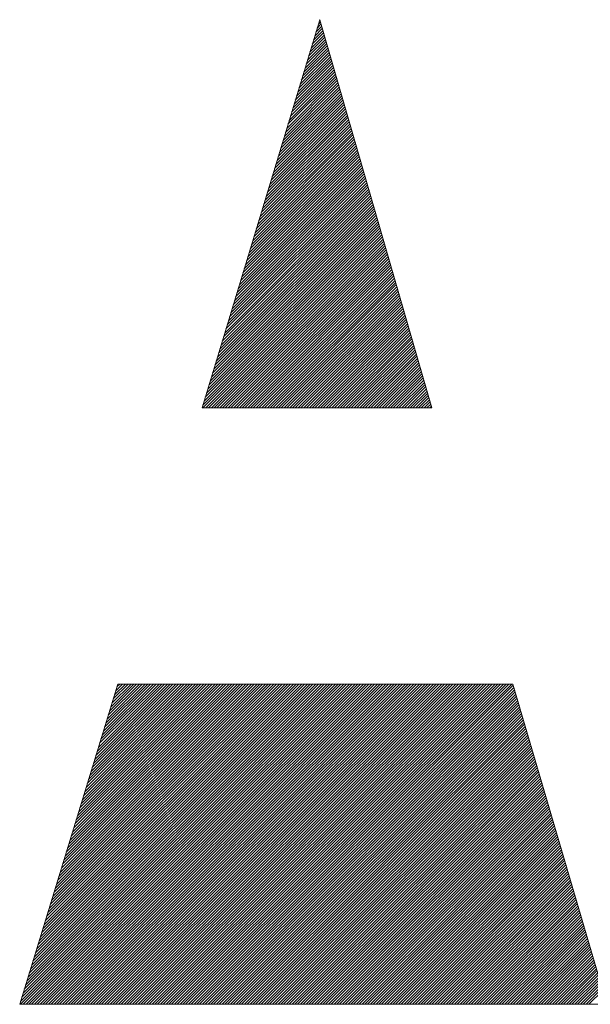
# Model space of a CAD drawing. Header units: inches. Extents: x 0.2 to 29.5, y 0.6 to 18.6.
# Tile 10 of 21: x 23.386 to 23.592, y 1.381 to 1.737. Entities that reach past the tile are written whole.
import ezdxf

# ---------------------------------------------------------------- set-up
doc = ezdxf.new("R2010")
doc.units = ezdxf.units.IN
doc.header["$LTSCALE"] = 1.75
doc.header["$MEASUREMENT"] = 0
doc.layers.add('FORMAT', color=5, linetype='Continuous', lineweight=25, true_color=0x0000ff)
doc.layers.add('Title (ANSI)', color=7, linetype='Continuous', lineweight=50)
doc.styles.add('Text Style107', font='arialbd.ttf')
doc.styles.add('Text Style117', font='arialbd.ttf')
doc.styles.add('Text Style47', font='ARIALN.TTF')
doc.styles.add('Text Style50', font='arial.ttf')
doc.styles.add('Text Style55', font='arial.ttf')
doc.styles.add('Text Style59', font='arial.ttf')

# ---------------------------------------------------------------- blocks, each defined once
blk = doc.blocks.new('Title Blocks ICD TITLE BLOCK MM CUSTOMER')
at = {"layer": 'FORMAT', "color": 7, "linetype": 'Continuous', "lineweight": 5}
for p, q in [((8.04233, 7.4844), (8.06657, 7.56445)), ((8.06655, 7.56439), (8.06658, 7.56442)), ((8.06657, 7.56445), (8.0897, 7.4844)), ((8.06555, 7.56108), (8.0671, 7.56263)), ((8.0658, 7.5619), (8.06697, 7.56308)), ((8.06605, 7.56273), (8.06684, 7.56352)), ((8.0663, 7.56356), (8.06671, 7.56397)), ((8.0643, 7.55694), (8.06775, 7.56039)), ((8.06455, 7.55777), (8.06762, 7.56084)), ((8.0648, 7.5586), (8.06749, 7.56129)), ((8.06505, 7.55942), (8.06736, 7.56173)), ((8.0653, 7.56025), (8.06723, 7.56218)), ((8.06329, 7.55363), (8.06826, 7.5586)), ((8.06355, 7.55446), (8.06813, 7.55905)), ((8.0638, 7.55529), (8.068, 7.55949)), ((8.06405, 7.55611), (8.06788, 7.55994)), ((8.06204, 7.54949), (8.06891, 7.55636)), ((8.06229, 7.55032), (8.06878, 7.55681)), ((8.06254, 7.55115), (8.06865, 7.55726)), ((8.06279, 7.55198), (8.06852, 7.5577)), ((8.06304, 7.5528), (8.06839, 7.55815)), ((8.06104, 7.54618), (8.06943, 7.55457)), ((8.06129, 7.54701), (8.0693, 7.55502)), ((8.06154, 7.54784), (8.06917, 7.55547)), ((8.06179, 7.54867), (8.06904, 7.55591)), ((8.05979, 7.54205), (8.07007, 7.55233)), ((8.06004, 7.54288), (8.06994, 7.55278)), ((8.06029, 7.5437), (8.06981, 7.55323)), ((8.06054, 7.54453), (8.06969, 7.55368)), ((8.06079, 7.54536), (8.06956, 7.55412)), ((8.05878, 7.53874), (8.07059, 7.55054)), ((8.05904, 7.53957), (8.07046, 7.55099)), ((8.05929, 7.54039), (8.07033, 7.55144)), ((8.05954, 7.54122), (8.0702, 7.55189)), ((8.05753, 7.5346), (8.07124, 7.54831)), ((8.05778, 7.53543), (8.07111, 7.54875)), ((8.05803, 7.53626), (8.07098, 7.5492)), ((8.05828, 7.53708), (8.07085, 7.54965)), ((8.05853, 7.53791), (8.07072, 7.5501)), ((8.05628, 7.53047), (8.07188, 7.54607)), ((8.05653, 7.53129), (8.07175, 7.54652)), ((8.05678, 7.53212), (8.07162, 7.54696)), ((8.05703, 7.53295), (8.0715, 7.54741)), ((8.05728, 7.53377), (8.07137, 7.54786)), ((8.05528, 7.52716), (8.0724, 7.54428)), ((8.05553, 7.52798), (8.07227, 7.54473)), ((8.05578, 7.52881), (8.07214, 7.54517)), ((8.05603, 7.52964), (8.07201, 7.54562)), ((8.05402, 7.52302), (8.07305, 7.54204)), ((8.05428, 7.52385), (8.07292, 7.54249)), ((8.05453, 7.52467), (8.07279, 7.54294)), ((8.05478, 7.5255), (8.07266, 7.54338)), ((8.05503, 7.52633), (8.07253, 7.54383)), ((8.05302, 7.51971), (8.07356, 7.54025)), ((8.05327, 7.52054), (8.07343, 7.5407)), ((8.05352, 7.52136), (8.07331, 7.54115)), ((8.05377, 7.52219), (8.07318, 7.54159)), ((8.05177, 7.51557), (8.07421, 7.53801)), ((8.05202, 7.5164), (8.07408, 7.53846)), ((8.05227, 7.51723), (8.07395, 7.53891)), ((8.05252, 7.51805), (8.07382, 7.53936)), ((8.05277, 7.51888), (8.07369, 7.5398)), ((8.05077, 7.51226), (8.07473, 7.53622)), ((8.05102, 7.51309), (8.0746, 7.53667)), ((8.05127, 7.51392), (8.07447, 7.53712)), ((8.05152, 7.51475), (8.07434, 7.53757)), ((8.04951, 7.50813), (8.07537, 7.53399)), ((8.04977, 7.50895), (8.07524, 7.53443)), ((8.05002, 7.50978), (8.07512, 7.53488)), ((8.05027, 7.51061), (8.07499, 7.53533)), ((8.05052, 7.51144), (8.07486, 7.53578)), ((8.04851, 7.50482), (8.07589, 7.5322)), ((8.04876, 7.50564), (8.07576, 7.53264)), ((8.04901, 7.50647), (8.07563, 7.53309)), ((8.04926, 7.5073), (8.0755, 7.53354)), ((8.04726, 7.50068), (8.07654, 7.52996)), ((8.04751, 7.50151), (8.07641, 7.53041)), ((8.04776, 7.50234), (8.07628, 7.53085)), ((8.04801, 7.50316), (8.07615, 7.5313)), ((8.04826, 7.50399), (8.07602, 7.53175)), ((8.04626, 7.49737), (8.07705, 7.52817)), ((8.04651, 7.4982), (8.07693, 7.52862)), ((8.04676, 7.49903), (8.0768, 7.52906)), ((8.04701, 7.49985), (8.07667, 7.52951)), ((8.045, 7.49323), (8.0777, 7.52593)), ((8.04526, 7.49406), (8.07757, 7.52638)), ((8.04551, 7.49489), (8.07744, 7.52683)), ((8.04576, 7.49572), (8.07731, 7.52727)), ((8.04601, 7.49654), (8.07718, 7.52772)), ((8.044, 7.48992), (8.07822, 7.52414)), ((8.04425, 7.49075), (8.07809, 7.52459)), ((8.0445, 7.49158), (8.07796, 7.52504)), ((8.04475, 7.49241), (8.07783, 7.52548)), ((8.04275, 7.48579), (8.07886, 7.5219)), ((8.043, 7.48662), (8.07874, 7.52235)), ((8.04325, 7.48744), (8.07861, 7.5228)), ((8.0435, 7.48827), (8.07848, 7.52325)), ((8.04375, 7.4891), (8.07835, 7.52369)), ((8.0425, 7.48496), (8.07899, 7.52146)), ((8.04252, 7.4844), (8.07912, 7.52101)), ((8.0431, 7.4844), (8.07925, 7.52056)), ((8.04367, 7.4844), (8.07938, 7.52011)), ((8.04425, 7.4844), (8.07951, 7.51966)), ((8.04483, 7.4844), (8.07964, 7.51922)), ((8.0454, 7.4844), (8.07977, 7.51877)), ((8.04598, 7.4844), (8.0799, 7.51832)), ((8.04656, 7.4844), (8.08003, 7.51787)), ((8.04713, 7.4844), (8.08016, 7.51743)), ((8.04771, 7.4844), (8.08029, 7.51698)), ((8.04829, 7.4844), (8.08042, 7.51653)), ((8.04886, 7.4844), (8.08055, 7.51608)), ((8.04944, 7.4844), (8.08067, 7.51564)), ((8.05002, 7.4844), (8.0808, 7.51519)), ((8.0506, 7.4844), (8.08093, 7.51474)), ((8.05117, 7.4844), (8.08106, 7.51429)), ((8.05175, 7.4844), (8.08119, 7.51385)), ((8.05233, 7.4844), (8.08132, 7.5134)), ((8.0529, 7.4844), (8.08145, 7.51295)), ((8.05348, 7.4844), (8.08158, 7.5125)), ((8.05406, 7.4844), (8.08171, 7.51206)), ((8.05463, 7.4844), (8.08184, 7.51161)), ((8.05521, 7.4844), (8.08197, 7.51116)), ((8.05579, 7.4844), (8.0821, 7.51071)), ((8.05636, 7.4844), (8.08223, 7.51027)), ((8.05694, 7.4844), (8.08236, 7.50982)), ((8.05752, 7.4844), (8.08248, 7.50937)), ((8.05809, 7.4844), (8.08261, 7.50892)), ((8.05867, 7.4844), (8.08274, 7.50848)), ((8.05925, 7.4844), (8.08287, 7.50803)), ((8.05982, 7.4844), (8.083, 7.50758)), ((8.0604, 7.4844), (8.08313, 7.50713)), ((8.06098, 7.4844), (8.08326, 7.50669)), ((8.06155, 7.4844), (8.08339, 7.50624)), ((8.06213, 7.4844), (8.08352, 7.50579)), ((8.06271, 7.4844), (8.08365, 7.50534)), ((8.06329, 7.4844), (8.08378, 7.5049)), ((8.06386, 7.4844), (8.08391, 7.50445)), ((8.06444, 7.4844), (8.08404, 7.504)), ((8.06502, 7.4844), (8.08417, 7.50355)), ((8.06559, 7.4844), (8.08429, 7.50311)), ((8.06617, 7.4844), (8.08442, 7.50266)), ((8.06675, 7.4844), (8.08455, 7.50221)), ((8.06732, 7.4844), (8.08468, 7.50176)), ((8.0679, 7.4844), (8.08481, 7.50132)), ((8.06848, 7.4844), (8.08494, 7.50087)), ((8.06905, 7.4844), (8.08507, 7.50042)), ((8.06963, 7.4844), (8.0852, 7.49997)), ((8.07021, 7.4844), (8.08533, 7.49953)), ((8.07078, 7.4844), (8.08546, 7.49908)), ((8.07136, 7.4844), (8.08559, 7.49863)), ((8.07194, 7.4844), (8.08572, 7.49818)), ((8.07251, 7.4844), (8.08585, 7.49774)), ((8.07309, 7.4844), (8.08597, 7.49729)), ((8.07367, 7.4844), (8.0861, 7.49684)), ((8.07424, 7.4844), (8.08623, 7.49639)), ((8.07482, 7.4844), (8.08636, 7.49595)), ((8.0754, 7.4844), (8.08649, 7.4955)), ((8.07597, 7.4844), (8.08662, 7.49505)), ((8.07655, 7.4844), (8.08675, 7.4946)), ((8.07713, 7.4844), (8.08688, 7.49416)), ((8.07771, 7.4844), (8.08701, 7.49371)), ((8.07828, 7.4844), (8.08714, 7.49326)), ((8.07886, 7.4844), (8.08727, 7.49281)), ((8.07944, 7.4844), (8.0874, 7.49237)), ((8.08001, 7.4844), (8.08753, 7.49192)), ((8.08059, 7.4844), (8.08766, 7.49147)), ((8.08117, 7.4844), (8.08778, 7.49102)), ((8.08174, 7.4844), (8.08791, 7.49058)), ((8.08232, 7.4844), (8.08804, 7.49013)), ((8.0829, 7.4844), (8.08817, 7.48968)), ((8.08347, 7.4844), (8.0883, 7.48923)), ((8.08405, 7.4844), (8.08843, 7.48879)), ((8.08463, 7.4844), (8.08856, 7.48834)), ((8.0852, 7.4844), (8.08869, 7.48789)), ((8.08578, 7.4844), (8.08882, 7.48744)), ((8.08636, 7.4844), (8.08895, 7.487)), ((8.08693, 7.4844), (8.08908, 7.48655)), ((8.08751, 7.4844), (8.08921, 7.4861)), ((8.08809, 7.4844), (8.08934, 7.48565)), ((8.08866, 7.4844), (8.08947, 7.48521)), ((8.0897, 7.4844), (8.04233, 7.4844)), ((8.08924, 7.4844), (8.08959, 7.48476)), ((8.02499, 7.42748), (8.00477, 7.36144)), ((8.00492, 7.36144), (8.07096, 7.42748)), ((8.00496, 7.36205), (8.07039, 7.42748)), ((8.00521, 7.36288), (8.06981, 7.42748)), ((8.00547, 7.36371), (8.06923, 7.42748)), ((8.0055, 7.36144), (8.07154, 7.42748)), ((8.00572, 7.36454), (8.06866, 7.42748)), ((8.00598, 7.36538), (8.06808, 7.42748)), ((8.00608, 7.36144), (8.07212, 7.42748)), ((8.00623, 7.36621), (8.0675, 7.42748)), ((8.00648, 7.36704), (8.06692, 7.42748)), ((8.00665, 7.36144), (8.07269, 7.42748)), ((8.00674, 7.36787), (8.06635, 7.42748)), ((8.00699, 7.3687), (8.06577, 7.42748)), ((8.00723, 7.36144), (8.07327, 7.42748)), ((8.00725, 7.36953), (8.06519, 7.42748)), ((8.0075, 7.37036), (8.06462, 7.42748)), ((8.00776, 7.37119), (8.06404, 7.42748)), ((8.00781, 7.36144), (8.07385, 7.42748)), ((8.00801, 7.37203), (8.06346, 7.42748)), ((8.00827, 7.37286), (8.06289, 7.42748)), ((8.00838, 7.36144), (8.07442, 7.42748)), ((8.00852, 7.37369), (8.06231, 7.42748)), ((8.00877, 7.37452), (8.06173, 7.42748)), ((8.00896, 7.36144), (8.075, 7.42748)), ((8.00903, 7.37535), (8.06116, 7.42748)), ((8.00928, 7.37618), (8.06058, 7.42748)), ((8.00954, 7.37701), (8.06, 7.42748)), ((8.00954, 7.36144), (8.07558, 7.42748)), ((8.00979, 7.37785), (8.05943, 7.42748)), ((8.01005, 7.37868), (8.05885, 7.42748)), ((8.01011, 7.36144), (8.07615, 7.42748)), ((8.0103, 7.37951), (8.05827, 7.42748)), ((8.01056, 7.38034), (8.0577, 7.42748)), ((8.01069, 7.36144), (8.07673, 7.42748)), ((8.01081, 7.38117), (8.05712, 7.42748)), ((8.01106, 7.382), (8.05654, 7.42748)), ((8.01127, 7.36144), (8.07731, 7.42748)), ((8.01132, 7.38283), (8.05597, 7.42748)), ((8.01157, 7.38366), (8.05539, 7.42748)), ((8.01183, 7.3845), (8.05481, 7.42748)), ((8.01184, 7.36144), (8.07788, 7.42748)), ((8.01208, 7.38533), (8.05423, 7.42748)), ((8.01234, 7.38616), (8.05366, 7.42748)), ((8.01242, 7.36144), (8.07846, 7.42748)), ((8.01259, 7.38699), (8.05308, 7.42748)), ((8.01285, 7.38782), (8.0525, 7.42748)), ((8.013, 7.36144), (8.07904, 7.42748)), ((8.0131, 7.38865), (8.05193, 7.42748)), ((8.01335, 7.38948), (8.05135, 7.42748)), ((8.01358, 7.36144), (8.07961, 7.42748)), ((8.01361, 7.39031), (8.05077, 7.42748)), ((8.01386, 7.39115), (8.0502, 7.42748)), ((8.01412, 7.39198), (8.04962, 7.42748)), ((8.01415, 7.36144), (8.08019, 7.42748)), ((8.01437, 7.39281), (8.04904, 7.42748)), ((8.01463, 7.39364), (8.04847, 7.42748)), ((8.01473, 7.36144), (8.08077, 7.42748)), ((8.01488, 7.39447), (8.04789, 7.42748)), ((8.01514, 7.3953), (8.04731, 7.42748)), ((8.01531, 7.36144), (8.08134, 7.42748)), ((8.01539, 7.39613), (8.04674, 7.42748)), ((8.01564, 7.39696), (8.04616, 7.42748)), ((8.01588, 7.36144), (8.08192, 7.42748)), ((8.0159, 7.3978), (8.04558, 7.42748)), ((8.01615, 7.39863), (8.04501, 7.42748)), ((8.01641, 7.39946), (8.04443, 7.42748)), ((8.01646, 7.36144), (8.0825, 7.42748)), ((8.01666, 7.40029), (8.04385, 7.42748)), ((8.01692, 7.40112), (8.04328, 7.42748)), ((8.01704, 7.36144), (8.08308, 7.42748)), ((8.01717, 7.40195), (8.0427, 7.42748)), ((8.01743, 7.40278), (8.04212, 7.42748)), ((8.01761, 7.36144), (8.08365, 7.42748)), ((8.01768, 7.40361), (8.04155, 7.42748)), ((8.01793, 7.40445), (8.04097, 7.42748)), ((8.01819, 7.40528), (8.04039, 7.42748)), ((8.01819, 7.36144), (8.08423, 7.42748)), ((8.01844, 7.40611), (8.03981, 7.42748)), ((8.0187, 7.40694), (8.03924, 7.42748)), ((8.01877, 7.36144), (8.08481, 7.42748)), ((8.01895, 7.40777), (8.03866, 7.42748)), ((8.01921, 7.4086), (8.03808, 7.42748)), ((8.01934, 7.36144), (8.08538, 7.42748)), ((8.01946, 7.40943), (8.03751, 7.42748)), ((8.01972, 7.41026), (8.03693, 7.42748)), ((8.01992, 7.36144), (8.08596, 7.42748)), ((8.01997, 7.4111), (8.03635, 7.42748)), ((8.02023, 7.41193), (8.03578, 7.42748)), ((8.02048, 7.41276), (8.0352, 7.42748)), ((8.0205, 7.36144), (8.08654, 7.42748)), ((8.02073, 7.41359), (8.03462, 7.42748)), ((8.02099, 7.41442), (8.03405, 7.42748)), ((8.02107, 7.36144), (8.08711, 7.42748)), ((8.02124, 7.41525), (8.03347, 7.42748)), ((8.0215, 7.41608), (8.03289, 7.42748)), ((8.02165, 7.36144), (8.08769, 7.42748)), ((8.02175, 7.41691), (8.03232, 7.42748)), ((8.02201, 7.41775), (8.03174, 7.42748)), ((8.02223, 7.36144), (8.08827, 7.42748)), ((8.02226, 7.41858), (8.03116, 7.42748)), ((8.02252, 7.41941), (8.03059, 7.42748)), ((8.02277, 7.42024), (8.03001, 7.42748)), ((8.0228, 7.36144), (8.08884, 7.42748)), ((8.02302, 7.42107), (8.02943, 7.42748)), ((8.02328, 7.4219), (8.02886, 7.42748)), ((8.02338, 7.36144), (8.08942, 7.42748)), ((8.02353, 7.42273), (8.02828, 7.42748)), ((8.02379, 7.42357), (8.0277, 7.42748)), ((8.02396, 7.36144), (8.09, 7.42748)), ((8.02404, 7.4244), (8.02712, 7.42748)), ((8.0243, 7.42523), (8.02655, 7.42748)), ((8.02453, 7.36144), (8.09057, 7.42748)), ((8.02455, 7.42606), (8.02597, 7.42748)), ((8.02481, 7.42689), (8.02539, 7.42748)), ((8.10637, 7.42748), (8.02499, 7.42748)), ((8.02511, 7.36144), (8.09115, 7.42748)), ((8.02569, 7.36144), (8.09173, 7.42748)), ((8.02626, 7.36144), (8.0923, 7.42748)), ((8.02684, 7.36144), (8.09288, 7.42748)), ((8.02742, 7.36144), (8.09346, 7.42748)), ((8.028, 7.36144), (8.09403, 7.42748)), ((8.02857, 7.36144), (8.09461, 7.42748)), ((8.02915, 7.36144), (8.09519, 7.42748)), ((8.02973, 7.36144), (8.09577, 7.42748)), ((8.0303, 7.36144), (8.09634, 7.42748)), ((8.03088, 7.36144), (8.09692, 7.42748)), ((8.03146, 7.36144), (8.0975, 7.42748)), ((8.03203, 7.36144), (8.09807, 7.42748)), ((8.03261, 7.36144), (8.09865, 7.42748)), ((8.03319, 7.36144), (8.09923, 7.42748)), ((8.03376, 7.36144), (8.0998, 7.42748)), ((8.03434, 7.36144), (8.10038, 7.42748)), ((8.03492, 7.36144), (8.10096, 7.42748)), ((8.03549, 7.36144), (8.10153, 7.42748)), ((8.03607, 7.36144), (8.10211, 7.42748)), ((8.03665, 7.36144), (8.10269, 7.42748)), ((8.03722, 7.36144), (8.10326, 7.42748)), ((8.0378, 7.36144), (8.10384, 7.42748)), ((8.03838, 7.36144), (8.10442, 7.42748)), ((8.03895, 7.36144), (8.10499, 7.42748)), ((8.03953, 7.36144), (8.10557, 7.42748)), ((8.04011, 7.36144), (8.10615, 7.42748)), ((8.04069, 7.36144), (8.10645, 7.42721)), ((8.04126, 7.36144), (8.10658, 7.42676)), ((8.04184, 7.36144), (8.10671, 7.42631)), ((8.12572, 7.36144), (8.10637, 7.42748)), ((8.04242, 7.36144), (8.10684, 7.42587)), ((8.04299, 7.36144), (8.10697, 7.42542)), ((8.04357, 7.36144), (8.1071, 7.42498)), ((8.04415, 7.36144), (8.10724, 7.42453)), ((8.04472, 7.36144), (8.10737, 7.42408)), ((8.0453, 7.36144), (8.1075, 7.42364)), ((8.04588, 7.36144), (8.10763, 7.42319)), ((8.04645, 7.36144), (8.10776, 7.42274)), ((8.04703, 7.36144), (8.10789, 7.4223)), ((8.04761, 7.36144), (8.10802, 7.42185)), ((8.04818, 7.36144), (8.10815, 7.42141)), ((8.04876, 7.36144), (8.10828, 7.42096)), ((8.04934, 7.36144), (8.10841, 7.42051)), ((8.04991, 7.36144), (8.10854, 7.42007)), ((8.05049, 7.36144), (8.10867, 7.41962)), ((8.05107, 7.36144), (8.1088, 7.41918)), ((8.05164, 7.36144), (8.10893, 7.41873)), ((8.05222, 7.36144), (8.10906, 7.41828)), ((8.0528, 7.36144), (8.1092, 7.41784)), ((8.05337, 7.36144), (8.10933, 7.41739)), ((8.05395, 7.36144), (8.10946, 7.41694)), ((8.05453, 7.36144), (8.10959, 7.4165)), ((8.05511, 7.36144), (8.10972, 7.41605)), ((8.05568, 7.36144), (8.10985, 7.41561)), ((8.05626, 7.36144), (8.10998, 7.41516)), ((8.05684, 7.36144), (8.11011, 7.41471)), ((8.05741, 7.36144), (8.11024, 7.41427)), ((8.05799, 7.36144), (8.11037, 7.41382)), ((8.05857, 7.36144), (8.1105, 7.41338)), ((8.05914, 7.36144), (8.11063, 7.41293)), ((8.05972, 7.36144), (8.11076, 7.41248)), ((8.0603, 7.36144), (8.11089, 7.41204)), ((8.06087, 7.36144), (8.11103, 7.41159)), ((8.06145, 7.36144), (8.11116, 7.41115)), ((8.06203, 7.36144), (8.11129, 7.4107)), ((8.0626, 7.36144), (8.11142, 7.41025)), ((8.06318, 7.36144), (8.11155, 7.40981)), ((8.06376, 7.36144), (8.11168, 7.40936)), ((8.06433, 7.36144), (8.11181, 7.40891)), ((8.06491, 7.36144), (8.11194, 7.40847)), ((8.06549, 7.36144), (8.11207, 7.40802)), ((8.06606, 7.36144), (8.1122, 7.40758)), ((8.06664, 7.36144), (8.11233, 7.40713)), ((8.06722, 7.36144), (8.11246, 7.40668)), ((8.0678, 7.36144), (8.11259, 7.40624)), ((8.06837, 7.36144), (8.11272, 7.40579)), ((8.06895, 7.36144), (8.11285, 7.40535)), ((8.06953, 7.36144), (8.11299, 7.4049)), ((8.0701, 7.36144), (8.11312, 7.40445)), ((8.07068, 7.36144), (8.11325, 7.40401)), ((8.07126, 7.36144), (8.11338, 7.40356)), ((8.07183, 7.36144), (8.11351, 7.40312)), ((8.07241, 7.36144), (8.11364, 7.40267)), ((8.07299, 7.36144), (8.11377, 7.40222)), ((8.07356, 7.36144), (8.1139, 7.40178)), ((8.07414, 7.36144), (8.11403, 7.40133)), ((8.07472, 7.36144), (8.11416, 7.40088)), ((8.07529, 7.36144), (8.11429, 7.40044)), ((8.07587, 7.36144), (8.11442, 7.39999)), ((8.07645, 7.36144), (8.11455, 7.39955)), ((8.07702, 7.36144), (8.11468, 7.3991)), ((8.0776, 7.36144), (8.11481, 7.39865)), ((8.07818, 7.36144), (8.11495, 7.39821)), ((8.07875, 7.36144), (8.11508, 7.39776)), ((8.07933, 7.36144), (8.11521, 7.39732)), ((8.07991, 7.36144), (8.11534, 7.39687)), ((8.08048, 7.36144), (8.11547, 7.39642)), ((8.08106, 7.36144), (8.1156, 7.39598)), ((8.08164, 7.36144), (8.11573, 7.39553)), ((8.08222, 7.36144), (8.11586, 7.39508)), ((8.08279, 7.36144), (8.11599, 7.39464)), ((8.08337, 7.36144), (8.11612, 7.39419)), ((8.08395, 7.36144), (8.11625, 7.39375)), ((8.08452, 7.36144), (8.11638, 7.3933)), ((8.0851, 7.36144), (8.11651, 7.39285)), ((8.08568, 7.36144), (8.11664, 7.39241)), ((8.08625, 7.36144), (8.11678, 7.39196)), ((8.08683, 7.36144), (8.11691, 7.39152)), ((8.08741, 7.36144), (8.11704, 7.39107)), ((8.08798, 7.36144), (8.11717, 7.39062)), ((8.08856, 7.36144), (8.1173, 7.39018)), ((8.08914, 7.36144), (8.11743, 7.38973)), ((8.08971, 7.36144), (8.11756, 7.38929)), ((8.09029, 7.36144), (8.11769, 7.38884)), ((8.09087, 7.36144), (8.11782, 7.38839)), ((8.09144, 7.36144), (8.11795, 7.38795)), ((8.09202, 7.36144), (8.11808, 7.3875)), ((8.0926, 7.36144), (8.11821, 7.38705)), ((8.09317, 7.36144), (8.11834, 7.38661)), ((8.09375, 7.36144), (8.11847, 7.38616)), ((8.09433, 7.36144), (8.1186, 7.38572)), ((8.09491, 7.36144), (8.11874, 7.38527)), ((8.09548, 7.36144), (8.11887, 7.38482)), ((8.09606, 7.36144), (8.119, 7.38438)), ((8.09664, 7.36144), (8.11913, 7.38393)), ((8.09721, 7.36144), (8.11926, 7.38349)), ((8.09779, 7.36144), (8.11939, 7.38304)), ((8.09837, 7.36144), (8.11952, 7.38259)), ((8.09894, 7.36144), (8.11965, 7.38215)), ((8.09952, 7.36144), (8.11978, 7.3817)), ((8.1001, 7.36144), (8.11991, 7.38125)), ((8.10067, 7.36144), (8.12004, 7.38081)), ((8.10125, 7.36144), (8.12017, 7.38036)), ((8.10183, 7.36144), (8.1203, 7.37992)), ((8.1024, 7.36144), (8.12043, 7.37947)), ((8.10298, 7.36144), (8.12056, 7.37902)), ((8.10356, 7.36144), (8.1207, 7.37858)), ((8.10413, 7.36144), (8.12083, 7.37813)), ((8.10471, 7.36144), (8.12096, 7.37769)), ((8.10529, 7.36144), (8.12109, 7.37724)), ((8.10586, 7.36144), (8.12122, 7.37679)), ((8.10644, 7.36144), (8.12135, 7.37635)), ((8.10702, 7.36144), (8.12148, 7.3759)), ((8.10759, 7.36144), (8.12161, 7.37546)), ((8.10817, 7.36144), (8.12174, 7.37501)), ((8.10875, 7.36144), (8.12187, 7.37456)), ((8.10933, 7.36144), (8.122, 7.37412)), ((8.1099, 7.36144), (8.12213, 7.37367)), ((8.11048, 7.36144), (8.12226, 7.37322)), ((8.11106, 7.36144), (8.12239, 7.37278)), ((8.11163, 7.36144), (8.12253, 7.37233)), ((8.11221, 7.36144), (8.12266, 7.37189)), ((8.11279, 7.36144), (8.12279, 7.37144)), ((8.11336, 7.36144), (8.12292, 7.37099)), ((8.11394, 7.36144), (8.12305, 7.37055)), ((8.11452, 7.36144), (8.12318, 7.3701)), ((8.11509, 7.36144), (8.12331, 7.36966)), ((8.11567, 7.36144), (8.12344, 7.36921)), ((8.11625, 7.36144), (8.12357, 7.36876)), ((8.11682, 7.36144), (8.1237, 7.36832)), ((8.1174, 7.36144), (8.12383, 7.36787)), ((8.11798, 7.36144), (8.12396, 7.36743)), ((8.11855, 7.36144), (8.12409, 7.36698)), ((8.11913, 7.36144), (8.12422, 7.36653)), ((8.11971, 7.36144), (8.12435, 7.36609)), ((8.12028, 7.36144), (8.12449, 7.36564)), ((8.12086, 7.36144), (8.12462, 7.36519)), ((8.12144, 7.36144), (8.12475, 7.36475)), ((8.12202, 7.36144), (8.12488, 7.3643)), ((8.00477, 7.36144), (8.12572, 7.36144))]:
    blk.add_line(p, q, dxfattribs=at)
at = {"layer": 'Title (ANSI)'}
for tag, p, height, style in [('<TITLE_1>_001', (3.65069, 8.33746), 0.09, 'Text Style50'), ('DESIGNER_001', (8.77888, 8.32936), 0.09, 'Text Style50'), ('<DRAWN_DATE>_001', (10.61411, 8.32936), 0.09, 'Text Style50'), ('<PART_NUMBER>_001', (9.03433, 7.92928), 0.2, 'Text Style117'), ('Sheet_Size_001', (7.36508, 7.90552), 0.13, 'Text Style55'), ('<REVISION_NUMBER>_001', (10.7692, 7.85278), 0.18, 'Text Style107'), ('Number_of_sheets_001', (11.09697, 7.2619), 0.08, 'Text Style59'), ('Sheet_Number_001', (10.80007, 7.2619), 0.08, 'Text Style59'), ('COPYRIGHT_YEAR_001', (4.62259, 7.27065), 0.07, 'Text Style47'), ('<SCALE>_001', (9.82544, 7.2503), 0.08, 'Text Style59')]:
    blk.add_attdef(tag, p, '', height=height, dxfattribs=dict(at, style=style))

msp = doc.modelspace()

# ---------------------------------------------------------------- block references
at = {"xscale": 1.75, "yscale": 1.75, "zscale": 1.75}
msp.add_blockref('Title Blocks ICD TITLE BLOCK MM CUSTOMER', (9.3776, -11.5011), dxfattribs=at)

doc.saveas('drawing.dxf')
